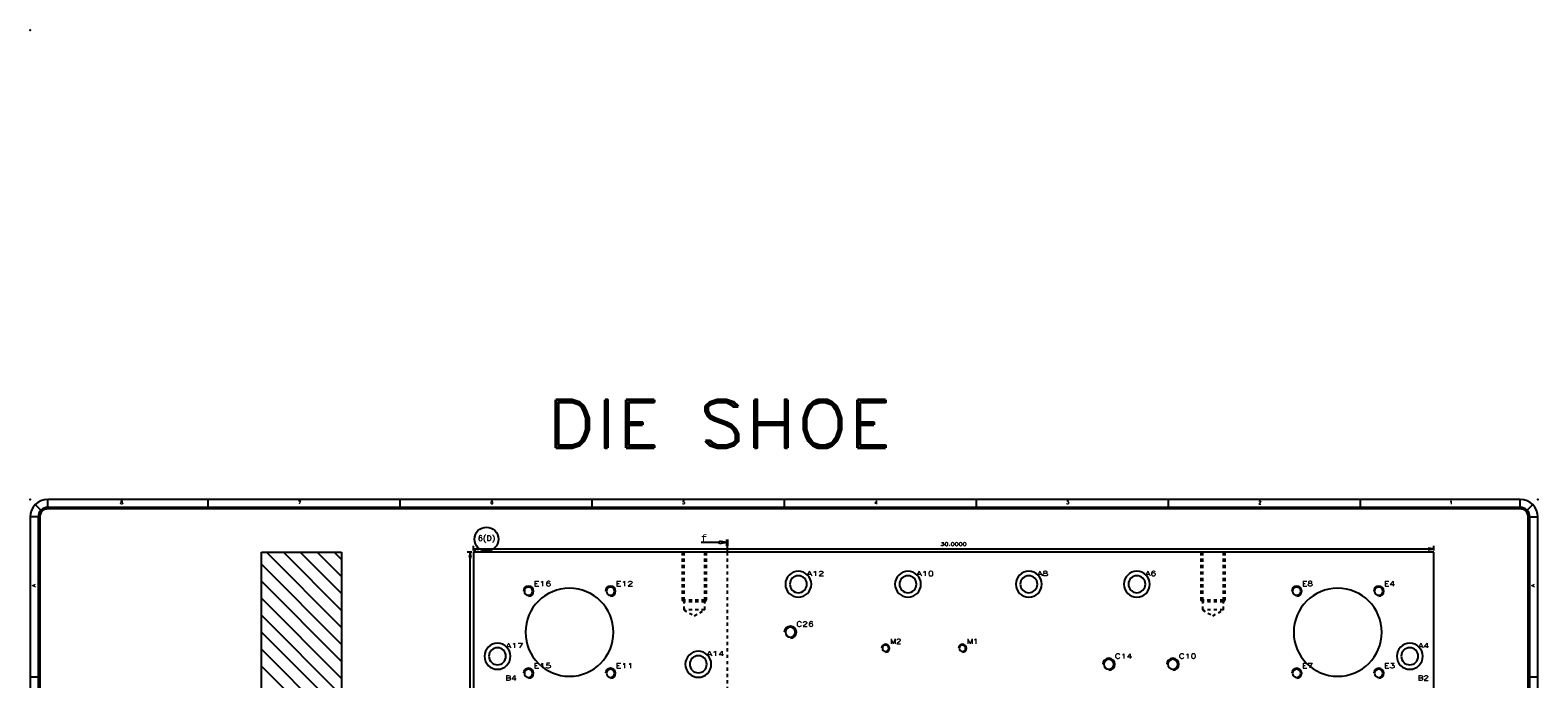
# Model space of a CAD drawing. Header units: inches. Extents: x 3 to 351, y 4 to 271.
# Tile 37 of 256: x 125 to 172, y 34 to 54. Entities that reach past the tile are written whole.
import ezdxf
from ezdxf.enums import TextEntityAlignment as Align

# ---------------------------------------------------------------- set-up
doc = ezdxf.new("R2010")
doc.units = ezdxf.units.IN
doc.header["$LTSCALE"] = 0.5
doc.header["$MEASUREMENT"] = 0
doc.linetypes.add('DIVIDE', pattern=[0.393701, 0.19685, -0.098425, 0, -0.098425])
doc.linetypes.add('HIDDEN', pattern=[0.225, 0.15, -0.075])
for name, color, linetype in [('MFB', 7, 'Continuous'), ('PLOTVIEW1', 7, 'Continuous'), ('STR_1', 7, 'Continuous')]:
    doc.layers.add(name, color=color, linetype=linetype)
doc.styles.add('VERO0-Simplex', font='simplex_.ttf')
doc.styles.add('VERO2-Courier New', font='cour.ttf')
doc.styles.add('VERO5-RomanD', font='romand__.ttf')

# ---------------------------------------------------------------- blocks, each defined once
blk = doc.blocks.new('ArrowheadClosed')
at = {"color": 0}
for p, q in [((0, 0), (-1, 0.18)), ((-1, 0.18), (-1, -0.18)), ((-1, -0.18), (0, 0))]:
    blk.add_line(p, q, dxfattribs=at)
blk = doc.blocks.new('ArrowheadSectionClosed')
at = {"color": 0}
for p, q in [((0, 0.02), (-1, 0.02)), ((0, 0.01), (-1, 0.01)), ((0, 0), (-1, 0)), ((0, -0.01), (-1, -0.01)), ((0, -0.02), (-1, -0.02)), ((-0.5, -0.02), (-0.7, -0.298)), ((-0.7, -0.298), (-0.3, -0.298)), ((-0.5, -0.02), (-0.3, -0.298)), ((-0.5, -0.298), (-0.5, -1))]:
    blk.add_line(p, q, dxfattribs=at)

msp = doc.modelspace()

# ---------------------------------------------------------------- linework, layer by layer
at = {"layer": 'MFB', "color": 56, "linetype": 'Continuous'}
for p, q in [((139.05, 38.148), (139.05, 38.298)), ((139.05, 38.098), (139.192, 38.24)), ((139.05, 38.198), (169.05, 38.198)), ((169.05, 38.148), (169.05, 38.298)), ((139, 38.098), (138.85, 38.098)), ((138.95, 18.098), (138.95, 38.098))]:
    msp.add_line(p, q, dxfattribs=at)
at = {"layer": 'MFB', "color": 254, "linetype": 'Continuous'}
for p, q in [((132.431, 31.263), (132.431, 38.098)), ((132.431, 38.098), (134.931, 38.098)), ((134.931, 35.219), (132.431, 37.719)), ((134.931, 35.749), (132.582, 38.098)), ((134.931, 36.28), (133.112, 38.098)), ((134.931, 36.81), (133.642, 38.098)), ((134.931, 37.34), (134.173, 38.098)), ((134.931, 37.871), (134.703, 38.098)), ((134.931, 38.098), (134.931, 33.343)), ((139.05, 38.098), (139.05, 30.098)), ((169.05, 38.098), (139.05, 38.098)), ((169.05, 18.098), (169.05, 38.098)), ((134.931, 34.689), (132.431, 37.189)), ((134.931, 34.158), (132.431, 36.658)), ((134.931, 33.628), (132.431, 36.128)), ((134.685, 33.343), (132.431, 35.598)), ((134.556, 32.942), (132.431, 35.067)), ((134.556, 32.412), (132.431, 34.537))]:
    msp.add_line(p, q, dxfattribs=at)
at = {"layer": 'MFB', "color": 254, "linetype": 'HIDDEN'}
for p, q in [((145.575, 38.098), (145.575, 36.598)), ((145.622, 38.098), (145.622, 36.598)), ((146.278, 36.598), (146.278, 38.098)), ((146.325, 38.098), (146.325, 36.598)), ((161.775, 38.098), (161.775, 36.598)), ((161.822, 38.098), (161.822, 36.598)), ((162.478, 36.598), (162.478, 38.098)), ((162.525, 38.098), (162.525, 36.598)), ((145.575, 36.598), (146.325, 36.598)), ((145.622, 36.551), (145.575, 36.598)), ((146.278, 36.598), (145.622, 36.598)), ((145.622, 36.598), (145.622, 36.298)), ((146.278, 36.551), (145.622, 36.551)), ((145.622, 36.298), (145.95, 36.109)), ((146.278, 36.298), (145.622, 36.298)), ((145.95, 36.109), (146.278, 36.298)), ((146.278, 36.298), (146.278, 36.598)), ((146.278, 36.551), (146.325, 36.598)), ((161.775, 36.598), (162.525, 36.598)), ((161.822, 36.551), (161.775, 36.598)), ((161.822, 36.598), (161.822, 36.298)), ((162.478, 36.598), (161.822, 36.598)), ((162.478, 36.551), (161.822, 36.551)), ((162.478, 36.298), (161.822, 36.298)), ((161.822, 36.298), (162.15, 36.109)), ((162.15, 36.109), (162.478, 36.298)), ((162.478, 36.298), (162.478, 36.598)), ((162.478, 36.551), (162.525, 36.598))]:
    msp.add_line(p, q, dxfattribs=at)
at = {"layer": 'MFB', "color": 100, "linetype": 'DIVIDE'}
msp.add_line((146.975, 38.098), (146.975, 18.098), dxfattribs=at)
at = {"layer": 'MFB', "color": 56, "linetype": 'Continuous'}
msp.add_circle((139.457, 38.505), 0.375, dxfattribs=at)
at = {"layer": 'MFB', "color": 254, "linetype": 'Continuous', "extrusion": (0, 0, -1)}
for centre, radius in [((-149.2, 37.098), 0.406), ((-149.2, 37.098), 0.266), ((-152.625, 37.098), 0.406), ((-152.625, 37.098), 0.266), ((-156.4, 37.098), 0.406), ((-156.4, 37.098), 0.266), ((-159.775, 37.098), 0.406), ((-159.775, 37.098), 0.266), ((-140.769, 36.88), 0.129), ((-142.05, 35.598), 1.375), ((-143.332, 36.88), 0.129), ((-164.769, 36.88), 0.129), ((-166.05, 35.598), 1.375), ((-167.332, 36.88), 0.129), ((-148.95, 35.598), 0.156), ((-139.8, 34.848), 0.406), ((-139.8, 34.848), 0.266), ((-146.075, 34.598), 0.406), ((-146.075, 34.598), 0.266), ((-151.925, 35.098), 0.1), ((-154.325, 35.098), 0.1), ((-168.3, 34.848), 0.406), ((-168.3, 34.848), 0.266), ((-140.769, 34.316), 0.129), ((-143.332, 34.316), 0.129), ((-158.9, 34.598), 0.156), ((-160.9, 34.598), 0.156), ((-164.769, 34.316), 0.129), ((-167.332, 34.316), 0.129)]:
    msp.add_circle(centre, radius, dxfattribs=at)
at = {"layer": 'MFB', "color": 2, "linetype": 'Continuous'}
for centre, radius in [((140.769, 36.88), 0.156), ((143.332, 36.88), 0.156), ((164.769, 36.88), 0.156), ((167.332, 36.88), 0.156), ((148.95, 35.598), 0.188), ((151.925, 35.098), 0.125), ((154.325, 35.098), 0.125), ((140.769, 34.316), 0.156), ((143.332, 34.316), 0.156), ((158.9, 34.598), 0.188), ((160.9, 34.598), 0.188), ((164.769, 34.316), 0.156), ((167.332, 34.316), 0.156)]:
    msp.add_arc(centre, radius, 270, 180, dxfattribs=at)
at = {"layer": 'PLOTVIEW1', "color": 97, "linetype": 'Continuous'}
for p, q in [((125.54, 39.41), (125.363, 39.586)), ((171.752, 39.748), (125.752, 39.748)), ((125.752, 39.498), (125.752, 39.748)), ((130.752, 39.748), (130.752, 39.498)), ((136.752, 39.748), (136.752, 39.498)), ((142.752, 39.748), (142.752, 39.498)), ((148.752, 39.748), (148.752, 39.498)), ((154.752, 39.748), (154.752, 39.498)), ((160.752, 39.748), (160.752, 39.498)), ((166.752, 39.748), (166.752, 39.498)), ((171.752, 39.498), (171.752, 39.748)), ((171.964, 39.41), (172.141, 39.586)), ((125.202, 39.198), (125.202, 5.198)), ((125.452, 39.198), (125.202, 39.198)), ((125.452, 39.198), (125.452, 5.198)), ((125.502, 39.198), (125.502, 5.198)), ((171.752, 39.498), (125.752, 39.498)), ((171.752, 39.448), (125.752, 39.448)), ((172.002, 5.198), (172.002, 39.198)), ((172.052, 5.198), (172.052, 39.198)), ((172.052, 39.198), (172.302, 39.198)), ((172.302, 5.198), (172.302, 39.198)), ((125.452, 34.198), (125.202, 34.198)), ((172.302, 34.198), (172.052, 34.198))]:
    msp.add_line(p, q, dxfattribs=at)
for centre, radius, start, end in [((125.752, 39.198), 0.55, 90, 180), ((171.752, 39.198), 0.55, 0, 90), ((125.752, 39.198), 0.3, 90, 180), ((125.752, 39.198), 0.25, 90, 180), ((171.752, 39.198), 0.3, 0, 90), ((171.752, 39.198), 0.25, 0, 90)]:
    msp.add_arc(centre, radius, start, end, dxfattribs=at)
at = {"layer": 'PLOTVIEW1', "color": 56, "linetype": 'Continuous'}
for p in [(125.202, 54.398), (172.302, 39.748)]:
    msp.add_point(p, dxfattribs=at)
at = {"layer": 'PLOTVIEW1', "color": 97, "linetype": 'Continuous'}
msp.add_point((125.202, 39.748), dxfattribs=at)
at = {"layer": 'STR_1', "color": 100, "linetype": 'Continuous'}
msp.add_line((146.975, 38.498), (146.975, 38.098), dxfattribs=at)

# ---------------------------------------------------------------- block references
at = {"layer": 'MFB', "color": 56, "linetype": 'Continuous', "extrusion": (0, 0, -1), "xscale": 0.170138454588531, "yscale": 0.170138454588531, "zscale": 0.170138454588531}
msp.add_blockref('ArrowheadClosed', (-139.05, 38.198), dxfattribs=at)
at = {"layer": 'MFB', "color": 56, "linetype": 'Continuous', "xscale": 0.170138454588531, "yscale": 0.170138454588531, "zscale": 0.170138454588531}
msp.add_blockref('ArrowheadClosed', (169.05, 38.198), dxfattribs=at)
at = {"layer": 'MFB', "color": 56, "linetype": 'Continuous', "xscale": 0.170138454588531, "yscale": 0.170138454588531, "zscale": 0.170138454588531, "rotation": 90}
msp.add_blockref('ArrowheadClosed', (138.95, 38.098), dxfattribs=at)
at = {"layer": 'STR_1', "color": 100, "linetype": 'Continuous', "extrusion": (0, 0, -1), "xscale": 0.2, "yscale": 0.8160000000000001, "rotation": 90}
msp.add_blockref('ArrowheadSectionClosed', (-146.975, 38.498), dxfattribs=at)

# ---------------------------------------------------------------- texts
at = {"layer": 'MFB', "color": 7, "linetype": 'Continuous', "style": 'VERO0-Simplex'}
for s, height, width, p, p2 in [('6(D)', 0.1667, 1.00025, (139.188, 38.45), (139.727, 38.45)), ('A12', 0.15, 1.349291, (149.459, 37.357), (150.009, 37.357)), ('A10', 0.15, 1.349291, (152.884, 37.357), (153.434, 37.357)), ('A8', 0.15, 1.185358, (156.659, 37.357), (157.009, 37.357)), ('A6', 0.15, 1.185358, (160.034, 37.357), (160.384, 37.357)), ('E16', 0.15, 1.423276, (140.93, 37.041), (141.48, 37.041)), ('E12', 0.15, 1.423276, (143.494, 37.041), (144.044, 37.041)), ('E8', 0.15, 1.276999, (164.93, 37.041), (165.28, 37.041)), ('E4', 0.15, 1.276999, (167.494, 37.041), (167.844, 37.041)), ('C26', 0.15, 1.203508, (149.132, 35.779), (149.682, 35.779)), ('M2', 0.15, 1.131358, (152.067, 35.24), (152.417, 35.24)), ('M1', 0.15, 1.244772, (154.467, 35.24), (154.817, 35.24)), ('A17', 0.15, 1.349291, (140.059, 35.107), (140.609, 35.107)), ('A14', 0.15, 1.349291, (146.334, 34.857), (146.884, 34.857)), ('C14', 0.15, 1.282617, (159.082, 34.779), (159.632, 34.779)), ('C10', 0.15, 1.282617, (161.082, 34.779), (161.632, 34.779)), ('A4', 0.15, 1.185358, (168.559, 35.107), (168.909, 35.107)), ('E15', 0.15, 1.423276, (140.93, 34.478), (141.48, 34.478)), ('E11', 0.15, 1.535259, (143.494, 34.478), (144.044, 34.478)), ('E7', 0.15, 1.276999, (164.93, 34.478), (165.28, 34.478)), ('E3', 0.15, 1.276999, (167.494, 34.478), (167.844, 34.478)), ('B4', 0.15, 1.10599, (140.048, 34.095), (140.398, 34.095)), ('B2', 0.15, 1.10599, (168.548, 34.095), (168.898, 34.095))]:
    msp.add_text(s, height=height, dxfattribs=dict(at, width=width)).set_placement(p, p2, align=Align.FIT)
at = {"layer": 'MFB', "color": 230, "linetype": 'Continuous', "style": 'VERO0-Simplex', "width": 1.346903}
msp.add_text('30.0000', height=0.1, dxfattribs=at).set_placement((153.64, 38.298), (154.46, 38.298), align=Align.FIT)
at = {"layer": 'PLOTVIEW1', "color": 56, "linetype": 'Continuous', "style": 'VERO5-RomanD', "width": 1.000527}
for s, p, p2 in [('8', (128.013, 39.6), (128.107, 39.6)), ('7', (133.568, 39.6), (133.662, 39.6)), ('6', (139.577, 39.6), (139.671, 39.6)), ('5', (145.568, 39.6), (145.662, 39.6)), ('4', (151.577, 39.6), (151.671, 39.6)), ('3', (157.568, 39.6), (157.662, 39.6)), ('2', (163.568, 39.6), (163.662, 39.6)), ('1', (169.539, 39.6), (169.633, 39.6))]:
    msp.add_text(s, height=0.1, dxfattribs=at).set_placement(p, p2, align=Align.FIT)
for p, p2 in [((125.366, 37.013), (125.366, 37.107)), ((172.202, 37.013), (172.202, 37.107))]:
    msp.add_text('A', height=0.1, rotation=90, dxfattribs=at).set_placement(p, p2, align=Align.FIT)
at = {"layer": 'STR_1', "color": 7, "linetype": 'Continuous'}
for s, height, style, width, p, p2 in [('DIE SHOE', 1.5, 'VERO5-RomanD', 1.001189, (141.335, 41.357), (152.144, 41.357)), ('f', 0.2, 'VERO2-Courier New', 0.932229, (146.159, 38.438), (146.355, 38.438))]:
    msp.add_text(s, height=height, dxfattribs=dict(at, style=style, width=width)).set_placement(p, p2, align=Align.FIT)

doc.saveas('drawing.dxf')
